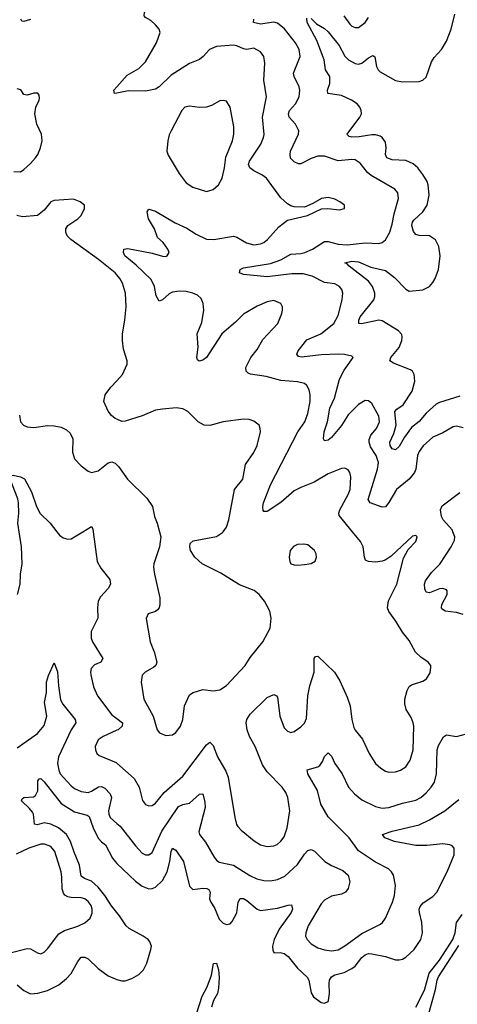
# Model space of a CAD drawing. Header units: inches. Extents: x 1771504 to 1971212, y 471788 to 643615.
# Tile 254 of 256: x 1809425 to 1812015, y 607207 to 613027. Entities that reach past the tile are written whole.
import ezdxf

# ---------------------------------------------------------------- set-up
doc = ezdxf.new("R2010")
doc.units = ezdxf.units.IN
doc.header["$MEASUREMENT"] = 0
for name, color, linetype in [('B8600', 7, 'Continuous'), ('B8601', 7, 'Continuous'), ('B8610', 7, 'Continuous'), ('B8611', 7, 'Continuous')]:
    doc.layers.add(name, color=color, linetype=linetype)

msp = doc.modelspace()

# ---------------------------------------------------------------- linework, layer by layer
at = {"layer": 'B8600', "color": 5}
for points, elevation in [([(1809412.4, 609630), (1809428.5, 609690), (1809429.8, 609750), (1809439.2, 609810), (1809436.8, 609910), (1809422.8, 610000)], 460), ([(1809645.4, 610000), (1809660.7, 609980.7), (1809683.2, 609963.2), (1809710, 609955.3), (1809730, 609958), (1809799.4, 610000)], 460), ([(1809860.5, 610000), (1809884.7, 609824.7), (1809905.1, 609785.1), (1809958, 609718), (1809962.4, 609690), (1809950, 609664.5), (1809904.1, 609615.9), (1809890.4, 609590), (1809885.7, 609550), (1809887.2, 609490), (1809849.1, 609410), (1809849, 609371), (1809856.5, 609350), (1809916.5, 609250), (1809905.5, 609230), (1809867.2, 609212.8), (1809848.3, 609191.7), (1809843.6, 609170), (1809846, 609154), (1809862.7, 609082.7), (1809885.5, 609030), (1809970, 608918.6), (1810000, 608895.4)], 460), ([(1809410, 608723), (1809530, 608806.7), (1809570, 608854.9), (1809585.8, 608910), (1809573.2, 608990), (1809583.5, 609050), (1809584.8, 609110), (1809595.4, 609150), (1809630, 609224.7), (1809650, 609172), (1809654.7, 609090), (1809667, 609007), (1809680.7, 608980.7), (1809754.7, 608890), (1809756.9, 608870), (1809730, 608828.5), (1809655, 608670), (1809649.3, 608630), (1809656.8, 608590), (1809665.8, 608570), (1809730, 608498.2), (1809750, 608482.6), (1809790, 608464.5), (1809830, 608459.2), (1809850, 608466.2), (1809892.1, 608492.1), (1809910, 608494.5), (1809930, 608483.5), (1809961.6, 608450), (1809968.2, 608430), (1809950.2, 608350.2), (1809952.3, 608330), (1809960.9, 608310), (1810000, 608276)], 440), ([(1810000, 608826.2), (1809919.3, 608790), (1809890.3, 608770), (1809872.7, 608730), (1809874.3, 608710), (1809882, 608690), (1809896.7, 608676.7), (1809996, 608636), (1810000, 608632.5)], 460), ([(1810000, 607749.2), (1809968.3, 607788.3), (1809929.5, 607850), (1809890, 607899.4), (1809850, 607933.7), (1809808.4, 607950), (1809790, 607963.8), (1809779.7, 608030), (1809747, 608107), (1809726.4, 608170), (1809703.1, 608210), (1809655.4, 608250), (1809610, 608272.5), (1809570, 608278.7), (1809528.2, 608268.2), (1809512.4, 608272.4), (1809506.8, 608330), (1809501.5, 608341.5), (1809484.4, 608364.4), (1809436.8, 608410), (1809439.6, 608420.4), (1809449.2, 608430), (1809507.4, 608432.6), (1809519.1, 608440.9), (1809531.9, 608468.1), (1809532.9, 608527.1), (1809541.1, 608538.9), (1809550, 608541.7), (1809570, 608522.2), (1809670, 608394.6), (1809750, 608345.2), (1809823.8, 608323.8), (1809836, 608316), (1809860.4, 608250), (1809890, 608188.7), (1809910, 608166.6), (1809934, 608150), (1809974.6, 608070), (1809989.5, 608050), (1810000, 608039.9)], 420), ([(1809369.3, 607510.7), (1809470, 607536.5), (1809490, 607535.3), (1809530, 607510.4), (1809550, 607506), (1809570, 607515.5), (1809590, 607535.5), (1809656.6, 607623.4), (1809690, 607642.6), (1809770, 607669.1), (1809810, 607687.7), (1809843.1, 607716.9), (1809853.7, 607746.3), (1809853.8, 607770), (1809848.4, 607790), (1809830, 607815.4), (1809810, 607830.8), (1809790, 607836.1), (1809730, 607837.4), (1809710, 607842), (1809692.6, 607852.6), (1809684.1, 607864.1), (1809676.5, 607890), (1809675.8, 607955.8), (1809670.5, 607990.5), (1809634, 608110), (1809610, 608138.8), (1809573.1, 608153.1), (1809550, 608153.4), (1809478.7, 608130), (1809404.8, 608095.2)], 440), ([(1809410, 607321.2), (1809450, 607287.6), (1809490, 607269.4), (1809531.9, 607271.9), (1809590.9, 607289.1), (1809658, 607322), (1809701.6, 607358.4), (1809730, 607388.9), (1809770, 607460.4), (1809790, 607484.9), (1809810, 607485.3), (1809830, 607474.6), (1809890, 607417.7), (1809950, 607375.8), (1809990, 607357.2), (1810000, 607354.3)], 420)]:
    msp.add_lwpolyline(points, dxfattribs=dict(at, elevation=elevation))
at = {"layer": 'B8601', "color": 5}
for points, elevation in [([(1809490, 613028.2), (1809450, 613016), (1809438, 613018), (1809433.2, 613030)], 460), ([(1809390, 612128.8), (1809430, 612127), (1809450, 612141.3), (1809490, 612176.4), (1809518.7, 612210), (1809533, 612230), (1809549.6, 612270), (1809557.6, 612310), (1809554, 612350), (1809526.6, 612410), (1809515.1, 612470), (1809520.9, 612510), (1809541.2, 612550), (1809543.1, 612563.1), (1809540.2, 612580.2), (1809532.3, 612592.3), (1809510, 612592), (1809470, 612581.2), (1809450, 612584), (1809432.3, 612612.3), (1809410, 612618)], 480), ([(1810000, 612592.7), (1809986, 612590), (1809982.9, 612610), (1810000, 612629.1)], 460), ([(1810000, 611518.2), (1809989.8, 611530), (1809891, 611610), (1809727.6, 611727.6), (1809707, 611750), (1809698.8, 611770), (1809699.2, 611790), (1809709.8, 611810.2), (1809769.2, 611850), (1809789.2, 611870), (1809809.2, 611910), (1809809, 611930), (1809784, 611950), (1809744.8, 611964.8), (1809630, 611957), (1809610, 611949.2), (1809570, 611900.9), (1809530.8, 611870), (1809441.2, 611861.2), (1809409.3, 611869.3)], 480), ([(1810000, 610665.1), (1809989.6, 610669.6), (1809968, 610688), (1809950, 610713.2), (1809922.9, 610770), (1809931.8, 610810), (1809964.9, 610855.1), (1810000, 610892.9)], 480), ([(1809424.6, 610690), (1809430.3, 610650.3), (1809447.7, 610630), (1809470, 610620.4), (1809510, 610616.4), (1809590, 610627.2), (1809630, 610626), (1809670, 610618.7), (1809702.7, 610602.7), (1809723.6, 610583.6), (1809740.4, 610550), (1809738, 610470), (1809750, 610431.3), (1809788.7, 610388.7), (1809830, 610358), (1809850, 610350.5), (1809890, 610360.5), (1809950, 610406.4), (1809970, 610412.7), (1809990, 610404.4), (1810000, 610395)], 480), ([(1809422.8, 610000), (1809415, 610050), (1809421.3, 610110), (1809418, 610170), (1809413.7, 610193.7), (1809369.7, 610310.3), (1809369.7, 610330.3), (1809386, 610334), (1809430, 610323.7), (1809453.3, 610313.3), (1809495.2, 610235.2), (1809524.9, 610150), (1809547.1, 610107.1), (1809605.7, 610050), (1809645.4, 610000)], 460), ([(1809799.4, 610000), (1809850, 610030.6), (1809858, 610018), (1809860.5, 610000)], 460)]:
    msp.add_lwpolyline(points, dxfattribs=dict(at, elevation=elevation))
at = {"layer": 'B8610', "color": 5}
for points, elevation in [([(1810000, 608632.5), (1810102, 608542), (1810132.6, 608490), (1810151.4, 608411.4), (1810170, 608388.4), (1810190, 608380.3), (1810210, 608382.6), (1810230, 608396.4), (1810280.8, 608459.2), (1810390, 608554.3), (1810530, 608740.4), (1810550, 608755.8), (1810570, 608736.4), (1810596.5, 608670), (1810644.6, 608584.6), (1810659.1, 608550), (1810697.7, 608310), (1810708.9, 608270), (1810716.9, 608256.9), (1810735.6, 608235.6), (1810812.1, 608172.1), (1810850, 608150.3), (1810890, 608140.3), (1810930, 608144.2), (1810948.5, 608151.5), (1810970, 608170.4), (1810990, 608197.1), (1811008.7, 608250), (1811023.1, 608350), (1811012.8, 608430), (1810999.5, 608459.5), (1810978.7, 608490), (1810890, 608580.5), (1810861.6, 608621.6), (1810819.8, 608730), (1810786.2, 608790), (1810770.9, 608830), (1810765.1, 608870), (1810770, 608890.6), (1810790, 608922.4), (1810890, 609020.3), (1810930, 609038), (1810946, 609030), (1810950, 609022), (1810964.9, 608910), (1810990, 608841.6), (1811010, 608820.4), (1811030, 608814), (1811050, 608819.5), (1811090, 608847.2), (1811110.6, 608869.4), (1811123.3, 608896.7), (1811129.7, 609030), (1811143.1, 609090), (1811168.8, 609170), (1811168.5, 609251.5), (1811176.5, 609263.5), (1811190, 609265.5), (1811288.9, 609170), (1811319.1, 609119.1), (1811362.8, 609022.8), (1811381.1, 608970), (1811390.2, 608890), (1811402.3, 608842.3), (1811410, 608826.4), (1811454.5, 608774.5), (1811493.8, 608690), (1811530, 608630.4), (1811561.6, 608601.6), (1811590, 608585.3), (1811610, 608579.5), (1811650, 608580.3), (1811678, 608590), (1811710, 608610.4), (1811735.6, 608650), (1811753, 608710), (1811757.1, 608850), (1811753.6, 608870), (1811741.1, 608901.1), (1811712, 608950), (1811703.6, 608983.6), (1811704.8, 609010), (1811718.2, 609061.8), (1811730, 609085.5), (1811744.4, 609095.6), (1811810, 609117.1), (1811832.7, 609130), (1811853.4, 609166.6), (1811858.9, 609198.9), (1811858, 609210), (1811842.7, 609230), (1811798.4, 609258.4), (1811768.1, 609288.1), (1811730, 609357.6), (1811690, 609406), (1811651.5, 609471.5), (1811608.8, 609528.8), (1811601.5, 609550), (1811607.6, 609592.4), (1811658, 609690), (1811696.2, 609843.8), (1811724.5, 609895.5), (1811770, 609942.8), (1811777.2, 609970), (1811770, 609977.2), (1811750, 609973.2), (1811624.2, 609855.8), (1811587.3, 609832.7), (1811570, 609825.7), (1811530, 609821), (1811490, 609823.5), (1811471.2, 609831.2), (1811464.8, 609850), (1811457.1, 609910), (1811442.9, 609942.9), (1811395.1, 610000)], 460), ([(1810252.6, 610000), (1810260.7, 609970), (1810253.4, 609910), (1810220.2, 609810), (1810218, 609790), (1810223.2, 609750), (1810255.2, 609610), (1810254.9, 609570), (1810250.3, 609549.7), (1810241.3, 609538.7), (1810230, 609529.4), (1810186.2, 609513.8), (1810173.2, 609486.8), (1810197.3, 609350), (1810221.8, 609290), (1810237.4, 609230), (1810230.4, 609210), (1810220, 609200), (1810167.7, 609170), (1810150, 609152.3), (1810144.6, 609110), (1810160.3, 609010), (1810215.6, 608910), (1810238, 608830), (1810252.3, 608812.3), (1810290, 608795.5), (1810330, 608799.3), (1810350, 608813), (1810377.4, 608850), (1810390.9, 608890), (1810399.8, 608970), (1810430, 609035.3), (1810452.7, 609050), (1810510, 609067.4), (1810570, 609059.5), (1810610, 609064.9), (1810649.8, 609090.2), (1810760.4, 609210), (1810790, 609255.8), (1810863.5, 609350), (1810906.6, 609430), (1810914, 609490), (1810905.1, 609530), (1810874.7, 609590), (1810842.4, 609630), (1810813.2, 609653.2), (1810725.3, 609685.3), (1810614.7, 609754.7), (1810505.6, 609810), (1810462.4, 609850), (1810436.2, 609890), (1810431.8, 609910), (1810435.1, 609930), (1810452.9, 609947.1), (1810590, 609972.2), (1810625.2, 609994.8), (1810629.1, 610000)], 480), ([(1812050, 609511.3), (1812010, 609521.8), (1811944, 609530), (1811924, 609544), (1811920.7, 609550), (1811924.2, 609570), (1811954.3, 609630), (1811955.6, 609650), (1811950, 609656.2), (1811930, 609664.7), (1811910, 609663.1), (1811850, 609638.4), (1811830, 609642.7), (1811823.1, 609663.1), (1811821, 609690), (1811827.4, 609710), (1811861.9, 609758.1), (1811911.4, 609808.6), (1811978.7, 609910), (1811998.8, 609950), (1812000.7, 609970), (1811989.4, 610000)], 440), ([(1810000, 608895.4), (1810032.9, 608870), (1810031.7, 608850), (1810008.5, 608830), (1810000, 608826.2)], 460), ([(1810000, 608276), (1810019.3, 608259.3), (1810110, 608142.6), (1810150, 608101.1), (1810170, 608090.3), (1810190, 608090.3), (1810210, 608104.9), (1810266, 608230), (1810364.5, 608375.5), (1810390, 608387.7), (1810430, 608396.6), (1810490, 608449), (1810510, 608450.5), (1810521.9, 608401.9), (1810522.6, 608370), (1810485.8, 608225.8), (1810490.4, 608210), (1810524.9, 608164.9), (1810576.4, 608076.4), (1810590, 608058.4), (1810606.5, 608046.5), (1810690, 608029.1), (1810787.9, 607967.9), (1810828.1, 607948.1), (1810870, 607938), (1810910, 607936.5), (1810950, 607945.2), (1810995.1, 607964.9), (1811070, 608033.8), (1811110, 608094), (1811130, 608116.1), (1811150, 608120.9), (1811170, 608111.6), (1811232, 608050), (1811270, 608027.2), (1811338.3, 607998.3), (1811368.8, 607970), (1811379.1, 607930), (1811369.2, 607890.8), (1811353.1, 607870), (1811330, 607857.3), (1811270, 607846.4), (1811230, 607823.1), (1811210, 607799.7), (1811131.5, 607670), (1811117.7, 607630), (1811117.4, 607610), (1811125.7, 607590), (1811150, 607564.9), (1811190, 607541.3), (1811230, 607529.2), (1811270, 607522.8), (1811310, 607529.2), (1811350, 607552.1), (1811450, 607625), (1811560.3, 607679.7), (1811573, 607690), (1811590, 607715.5), (1811630.7, 607810), (1811643.1, 607850), (1811648.6, 607908.6), (1811636.4, 607970), (1811625.1, 607990), (1811607.2, 608007.2), (1811530, 608046), (1811430, 608114.3), (1811374.8, 608190), (1811250, 608314.2), (1811207.9, 608390), (1811187.3, 608470), (1811131, 608570), (1811127.3, 608592.7), (1811189.8, 608610.2), (1811200.9, 608619.1), (1811218, 608642), (1811230, 608670.6), (1811250, 608693), (1811270, 608673), (1811291, 608630), (1811333, 608570), (1811371, 608490), (1811406.5, 608450), (1811450, 608416.3), (1811530, 608375.8), (1811570, 608366), (1811610, 608369.3), (1811690, 608395.4), (1811770, 608414.2), (1811798.9, 608430), (1811830, 608456.5), (1811860.4, 608490), (1811879.7, 608520.3), (1811891.3, 608568.7), (1811896.1, 608710), (1811903.8, 608736.2), (1811932.7, 608787.3), (1811950, 608800.3), (1812010, 608790.4), (1812070, 608805.7)], 440), ([(1810000, 608039.9), (1810110, 607934.4), (1810150, 607904.5), (1810189.8, 607890.2), (1810210, 607890.9), (1810230, 607899.4), (1810270, 607938.2), (1810298.8, 607990), (1810313.5, 608050), (1810321.7, 608110), (1810330, 608128.7), (1810350, 608117.4), (1810395.4, 608050), (1810430, 607904.9), (1810450, 607885.8), (1810510, 607893.4), (1810532.1, 607892.1), (1810544.8, 607884.8), (1810552.9, 607870), (1810549.4, 607830), (1810557.4, 607810), (1810577.6, 607777.6), (1810606.4, 607710), (1810630, 607686.3), (1810650, 607678.4), (1810659.8, 607680.2), (1810670, 607682.4), (1810683.5, 607696.5), (1810710, 607747), (1810717.5, 607810), (1810730, 607832.8), (1810750, 607831.7), (1810770, 607820.2), (1810830, 607768.6), (1810850, 607761.5), (1810950, 607775.4), (1811013.6, 607793.6), (1811034.5, 607794.5), (1811040.6, 607770), (1811032.1, 607750), (1810961.2, 607650), (1810931.6, 607590), (1810922, 607550), (1810923.9, 607523.9), (1810930.4, 607510.4), (1810967.7, 607512.3), (1810990, 607508), (1811014.8, 607490), (1811070, 607421.3), (1811126.3, 607366.3), (1811135.5, 607350), (1811150, 607274.8), (1811164.4, 607250), (1811210, 607217.1), (1811230, 607213), (1811250, 607222.8), (1811253.3, 607230), (1811258.7, 607270), (1811256.1, 607330), (1811259.1, 607350), (1811269.8, 607370), (1811290, 607381.1), (1811344.6, 607395.4), (1811390, 607417.5), (1811410, 607432.4), (1811450, 607483.2), (1811470, 607499.6), (1811490, 607506.3), (1811510, 607506), (1811590, 607489.4), (1811650, 607470.2), (1811670, 607469.1), (1811690, 607473.4), (1811710, 607484.9), (1811758.9, 607530), (1811798.1, 607590), (1811809.9, 607630), (1811805.5, 607690), (1811790.6, 607750), (1811789, 607770), (1811794.4, 607785.6), (1811812.7, 607807.3), (1811870, 607843.2), (1811894, 607870), (1811954.4, 607990), (1811997.3, 608090), (1811996.2, 608130), (1811983.5, 608143.5), (1811969.7, 608149.7), (1811930, 608154.5), (1811835, 608145), (1811770, 608145.5), (1811643.7, 608170), (1811585.1, 608190), (1811572.7, 608210), (1811629, 608230), (1811790, 608268.2), (1811850, 608296.8), (1811940.8, 608350), (1812023.4, 608416.6)], 420), ([(1810000, 607354.3), (1810030, 607345.5), (1810050, 607345.2), (1810090, 607359.1), (1810130, 607383.6), (1810157.6, 607410), (1810177.4, 607450), (1810200.9, 607530), (1810204.8, 607550), (1810196.4, 607576.4), (1810185.1, 607590), (1810156.9, 607610), (1810074.2, 607654.2), (1810054.6, 607670), (1810015.6, 607730), (1810000, 607749.2)], 420), ([(1811770, 607190.1), (1811820.7, 607290), (1811848.8, 607391.2), (1811910, 607466.7), (1811987.8, 607590), (1812001.3, 607630), (1812010.3, 607690), (1812043.1, 607736.9)], 380), ([(1811847.2, 607152.8), (1811886.3, 607293.7), (1811895.6, 607350), (1811904.5, 607370), (1812024.9, 607555.1)], 360), ([(1810471, 607151), (1810505, 607255), (1810535.3, 607310), (1810560.1, 607379.9), (1810572.9, 607447.1), (1810590.3, 607450), (1810602.4, 607410), (1810605.6, 607365.6), (1810602, 607302), (1810595, 607270), (1810572.9, 607230), (1810561.3, 607190)], 380)]:
    msp.add_lwpolyline(points, dxfattribs=dict(at, elevation=elevation))
at = {"layer": 'B8610', "color": 5, "elevation": 480}
msp.add_lwpolyline([(1811107, 609927), (1811070, 609925.1), (1811046.4, 609913.6), (1811026, 609890), (1811019.1, 609850), (1811024.5, 609824.5), (1811030.8, 609810.8), (1811050, 609804), (1811070, 609802), (1811110, 609807.3), (1811150, 609811.3), (1811174.6, 609825.4), (1811182, 609850), (1811179, 609870), (1811169, 609890), (1811130, 609922.7)], close=True, dxfattribs=at)
at = {"layer": 'B8611', "color": 5}
for points, elevation in [([(1810000, 612629.1), (1810061.8, 612698.2), (1810130, 612737.4), (1810170, 612777), (1810234.3, 612890), (1810256.2, 612950), (1810251.5, 612971.5), (1810230, 612995.3), (1810202, 613022), (1810170, 613039), (1810161.2, 613050), (1810163.7, 613070), (1810216.6, 613163.4), (1810226.6, 613190), (1810218, 613250), (1810221.2, 613290), (1810208, 613310), (1810129.7, 613329.7), (1810070, 613331), (1810000, 613319.9)], 460), ([(1811150, 613034.4), (1811182.2, 613002.2), (1811230, 612973.6), (1811250, 612954.9), (1811314.9, 612874.9), (1811350, 612811.3), (1811370.1, 612790.1), (1811410, 612767.8), (1811430, 612764.6), (1811450, 612770.2), (1811490, 612802), (1811514.4, 612814.4), (1811526.7, 612806.7), (1811537.2, 612750), (1811546.9, 612730), (1811558.3, 612718.3), (1811650, 612666.9), (1811690, 612658.3), (1811790, 612661.3), (1811811.2, 612668.8), (1811830, 612687.3), (1811861.9, 612778.1), (1811877.5, 612802.5), (1811920.9, 612850), (1811950, 612899.5), (1811978, 612970), (1812000.1, 613059.9)], 420), ([(1812050, 610615.1), (1812010, 610623.1), (1811990, 610620.4), (1811930, 610584.8), (1811870, 610559.7), (1811812.2, 610507.8), (1811790, 610474.7), (1811780.2, 610450), (1811768.7, 610370), (1811761.7, 610350), (1811729.3, 610310), (1811654.7, 610250), (1811610, 610172.8), (1811590, 610148), (1811570, 610146), (1811499.5, 610170), (1811487, 610190), (1811542.5, 610370), (1811547.8, 610410), (1811534.7, 610450), (1811501.4, 610501.4), (1811493.2, 610530), (1811494, 610546), (1811503.7, 610570), (1811537.7, 610610), (1811553.6, 610650), (1811550, 610683.7), (1811510, 610758), (1811490, 610774.5), (1811470, 610775.6), (1811430, 610751.2), (1811370, 610691.1), (1811330, 610627.1), (1811270, 610557.4), (1811250, 610541.7), (1811230, 610538), (1811224, 610550), (1811226.3, 610590), (1811247.2, 610650), (1811261.6, 610730), (1811287.7, 610790), (1811318.4, 610901.6), (1811344.7, 610955.3), (1811399, 611030), (1811390, 611037.2), (1811348.1, 611048.1), (1811310, 611048.7), (1811210, 611045.4), (1811092.4, 611032.4), (1811075.1, 611035.1), (1811064.7, 611050), (1811073.7, 611070), (1811124.9, 611135.1), (1811208.3, 611170), (1811283.5, 611230), (1811310, 611279.1), (1811333.5, 611370), (1811338, 611410), (1811331.9, 611431.9), (1811318.4, 611450), (1811290, 611465.4), (1811230, 611472.3), (1811155.4, 611510), (1811103.5, 611523.5), (1811034.9, 611525.1), (1810890, 611507.6), (1810750, 611520.9), (1810727, 611530), (1810729.6, 611550), (1810750, 611559.1), (1810910, 611585.5), (1810970, 611606.5), (1811030, 611640.5), (1811090, 611643.9), (1811112.3, 611650), (1811158.4, 611670), (1811230, 611714.8), (1811250, 611715), (1811310, 611699.3), (1811363.5, 611696.5), (1811470, 611708.3), (1811550, 611703.9), (1811570, 611710.2), (1811590, 611724.9), (1811616.1, 611770), (1811630, 611818), (1811640.4, 611879.6), (1811666.6, 611970), (1811663.2, 612003.2), (1811645.6, 612025.6), (1811505.6, 612105.6), (1811484, 612124), (1811439.4, 612179.4), (1811410, 612197.3), (1811390, 612199.8), (1811310, 612191.4), (1811230, 612219.4), (1811190, 612220.6), (1811150, 612206.8), (1811090, 612175.1), (1811075.3, 612175.3), (1811050, 612186), (1811028.5, 612208.5), (1811025.3, 612230), (1811028.2, 612250), (1811074.5, 612350), (1811076.4, 612370), (1811056.8, 612410), (1811020.9, 612450), (1811015.8, 612470), (1811022.8, 612490), (1811056.8, 612530), (1811078.4, 612570), (1811082.2, 612610), (1811078.8, 612630), (1811048.7, 612690), (1811045.8, 612710), (1811085.7, 612810), (1811079.8, 612850), (1811058.2, 612890), (1810992.7, 612972.7), (1810950, 613005.8), (1810930, 613012.9), (1810850, 612999.6), (1810809.6, 613010), (1810810.9, 613030)], 440), ([(1812030, 610801), (1811910, 610763.9), (1811890, 610753.1), (1811830, 610699.9), (1811790, 610650.9), (1811744.1, 610615.9), (1811701.6, 610558.4), (1811670, 610503.5), (1811650, 610483.5), (1811630, 610490.9), (1811618, 610510), (1811614.9, 610530), (1811639.7, 610580.3), (1811653, 610630), (1811645, 610710), (1811656.3, 610723.7), (1811694, 610750), (1811747.2, 610830), (1811763, 610890), (1811759.3, 610930), (1811749.8, 610949.8), (1811737.8, 610957.8), (1811637.2, 610997.2), (1811616.3, 611010), (1811621.4, 611030), (1811670.3, 611089.7), (1811685.7, 611130), (1811689, 611150), (1811685.9, 611165.9), (1811667.7, 611187.7), (1811570, 611247.1), (1811549.9, 611249.9), (1811448.9, 611228.9), (1811431.7, 611231.7), (1811431.9, 611250), (1811440.5, 611270), (1811521.1, 611370), (1811527.1, 611390), (1811526.3, 611410), (1811513.3, 611450), (1811490, 611481.4), (1811375.3, 611570), (1811363.8, 611583.8), (1811349, 611590), (1811390, 611598.8), (1811430, 611595.8), (1811504.1, 611564.1), (1811590, 611543.2), (1811643, 611503), (1811710, 611434), (1811730, 611422), (1811810, 611429), (1811850, 611450.3), (1811870, 611472.4), (1811883.8, 611496.2), (1811904, 611550), (1811913.5, 611630), (1811905.6, 611685.6), (1811885, 611725), (1811850, 611749.8), (1811790, 611750.8), (1811770, 611757.3), (1811754.8, 611774.8), (1811745.2, 611810), (1811748.9, 611830), (1811757.8, 611842.2), (1811810.8, 611890), (1811835.9, 611930), (1811849, 611990), (1811842.5, 612050), (1811836.5, 612070), (1811811, 612111), (1811781.8, 612150), (1811754, 612174), (1811710, 612194.3), (1811630, 612199.1), (1811598.3, 612210), (1811590.7, 612230), (1811594.1, 612270), (1811590, 612302), (1811570.9, 612330), (1811558.2, 612338.2), (1811530, 612346.6), (1811510, 612346.3), (1811433.4, 612333.4), (1811391.7, 612331.7), (1811376, 612336), (1811365.6, 612345.6), (1811364, 612350), (1811438.9, 612450), (1811447.7, 612470), (1811446.8, 612490), (1811438.5, 612510), (1811422.7, 612530), (1811389.7, 612550), (1811330, 612578.3), (1811248, 612590), (1811247.1, 612610), (1811261.5, 612650), (1811260.2, 612690), (1811235.7, 612730), (1811227.6, 612790), (1811182.8, 612902.8), (1811127.2, 613010), (1811123.9, 613036.1)], 420), ([(1811344.2, 613050), (1811379.6, 612999.6), (1811390, 612988.9), (1811410, 612980.3), (1811430, 612981.1), (1811470, 613010.4), (1811490, 613039.3)], 440), ([(1811395.1, 610000), (1811315.4, 610095.4), (1811313.5, 610110), (1811320.6, 610130), (1811370, 610220.3), (1811380.7, 610250), (1811385.3, 610325.3), (1811379.6, 610350), (1811370, 610366), (1811350, 610375.6), (1811330, 610373.3), (1811250, 610341.7), (1811167.2, 610292.8), (1811090, 610262), (1811050, 610240.9), (1810970, 610172.3), (1810890, 610120.5), (1810870, 610119), (1810866.5, 610126.5), (1810863.5, 610150), (1810868.5, 610170), (1810910, 610277.6), (1811071.9, 610590), (1811112.5, 610650), (1811130, 610698.8), (1811143.5, 610770), (1811143.5, 610810), (1811138, 610838), (1811124.7, 610864.7), (1811110, 610876.4), (1811070, 610886), (1810970, 610893.6), (1810883.4, 610916.6), (1810792, 610932), (1810778, 610938), (1810766, 610950), (1810764.4, 610970), (1810792.3, 611030), (1810830, 611076.4), (1810864.2, 611135.8), (1810952.6, 611230), (1810976.9, 611290), (1810980.5, 611310), (1810980.7, 611330), (1810970, 611349.2), (1810930, 611366.3), (1810890, 611359.7), (1810830, 611332.8), (1810750, 611285.1), (1810702.2, 611237.8), (1810622.4, 611170), (1810530, 611029.7), (1810510, 611015.1), (1810488.1, 611008.1), (1810477, 611017), (1810473.6, 611030), (1810480.7, 611090), (1810475.1, 611170), (1810503.6, 611236.4), (1810515.8, 611310), (1810511.9, 611350), (1810498.5, 611378.5), (1810478.2, 611398.2), (1810450, 611411), (1810410, 611420.9), (1810370, 611422.7), (1810330, 611416), (1810310, 611405.4), (1810270, 611371.6), (1810250, 611363.7), (1810233.4, 611393.4), (1810222.5, 611450), (1810203.5, 611490), (1810115.6, 611575.6), (1810047.6, 611630), (1810038.9, 611650), (1810041.2, 611670), (1810065.7, 611674.3), (1810210, 611646.4), (1810270, 611628.4), (1810290, 611626), (1810299, 611630), (1810309, 611650), (1810302.7, 611670), (1810274, 611710), (1810240.1, 611740.1), (1810223, 611790), (1810187.3, 611850), (1810179.6, 611890), (1810190, 611907.3), (1810230, 611894.6), (1810345.4, 611825.4), (1810413.9, 611793.9), (1810470, 611758.5), (1810530, 611730.2), (1810573.5, 611726.5), (1810690, 611746.3), (1810710, 611740.3), (1810767, 611707), (1810810, 611696.5), (1810850, 611701.1), (1810870, 611710.2), (1810892.3, 611727.7), (1810958.5, 611801.5), (1811010, 611841.3), (1811128, 611870), (1811212, 611908), (1811249.1, 611910.9), (1811318, 611902), (1811348, 611910), (1811348, 611930), (1811319, 611950), (1811290, 611966), (1811250, 611975.1), (1811212, 611970), (1811160.5, 611939.5), (1811110, 611918), (1811050, 611919.6), (1811030, 611927.3), (1811010, 611938), (1810970, 611973), (1810885.7, 612090), (1810858.9, 612110), (1810810, 612132.9), (1810786.4, 612150), (1810780.3, 612170), (1810785.5, 612190), (1810852.8, 612290), (1810868.9, 612330), (1810871.5, 612348.5), (1810863.2, 612450), (1810886.6, 612570), (1810869.8, 612670), (1810875.4, 612770), (1810869.6, 612810), (1810850, 612836.9), (1810810, 612857.3), (1810770, 612850.9), (1810750, 612853.5), (1810710, 612872.4), (1810690, 612876.8), (1810590, 612868.7), (1810548.5, 612850), (1810511.6, 612808.4), (1810490, 612791.1), (1810430, 612767.4), (1810322.2, 612697.8), (1810250, 612629.7), (1810230, 612616.3), (1810170, 612604.5), (1810070, 612606.1), (1810000, 612592.7)], 460), ([(1810000, 610892.9), (1810034.5, 610930), (1810062, 610990), (1810062, 611010), (1810039.2, 611079.2), (1810033.1, 611130), (1810034, 611170), (1810047.8, 611250), (1810054.6, 611330), (1810050.8, 611410), (1810033.5, 611470), (1810017.8, 611497.8), (1810000, 611518.2)], 480), ([(1810629.1, 610000), (1810650, 610028), (1810663.8, 610070), (1810697.3, 610250), (1810745.7, 610310), (1810762.3, 610397.7), (1810810, 610468.2), (1810831.1, 610510), (1810849.6, 610590), (1810849.4, 610610), (1810842.7, 610630), (1810810, 610654.5), (1810783.6, 610663.6), (1810750, 610666), (1810630, 610649.6), (1810550, 610628), (1810518, 610630), (1810481.2, 610650), (1810421.2, 610710), (1810390, 610725.6), (1810351.4, 610731.4), (1810270, 610725.4), (1810230, 610717.7), (1810150, 610684.7), (1810050, 610654), (1810030, 610652), (1810000, 610665.1)], 480), ([(1810000, 610395), (1810010, 610385.5), (1810064.2, 610310), (1810178, 610198), (1810210.4, 610150), (1810223, 610090), (1810239.1, 610050), (1810252.6, 610000)], 480), ([(1811989.4, 610000), (1811985.7, 610010), (1811931.7, 610070), (1811921, 610090), (1811914.9, 610130), (1811926.2, 610153.8), (1812030, 610232.9)], 440)]:
    msp.add_lwpolyline(points, dxfattribs=dict(at, elevation=elevation))
at = {"layer": 'B8611', "color": 5, "elevation": 480}
msp.add_lwpolyline([(1810630, 612549.4), (1810610, 612546.6), (1810560.9, 612519.1), (1810530.2, 612509.8), (1810490, 612507.1), (1810430, 612516.4), (1810402.4, 612510), (1810384.9, 612490), (1810321.7, 612370), (1810310, 612345.2), (1810302.3, 612310), (1810297, 612250), (1810304.9, 612224.9), (1810370, 612117.3), (1810410, 612061.6), (1810450, 612036), (1810530, 612010.3), (1810570, 612022), (1810602.4, 612050), (1810623.9, 612090), (1810637.8, 612150), (1810645.6, 612214.4), (1810683.8, 612310), (1810692.9, 612350), (1810693.5, 612393.5), (1810671.6, 612510), (1810650, 612545.2)], close=True, dxfattribs=at)

doc.saveas('drawing.dxf')
